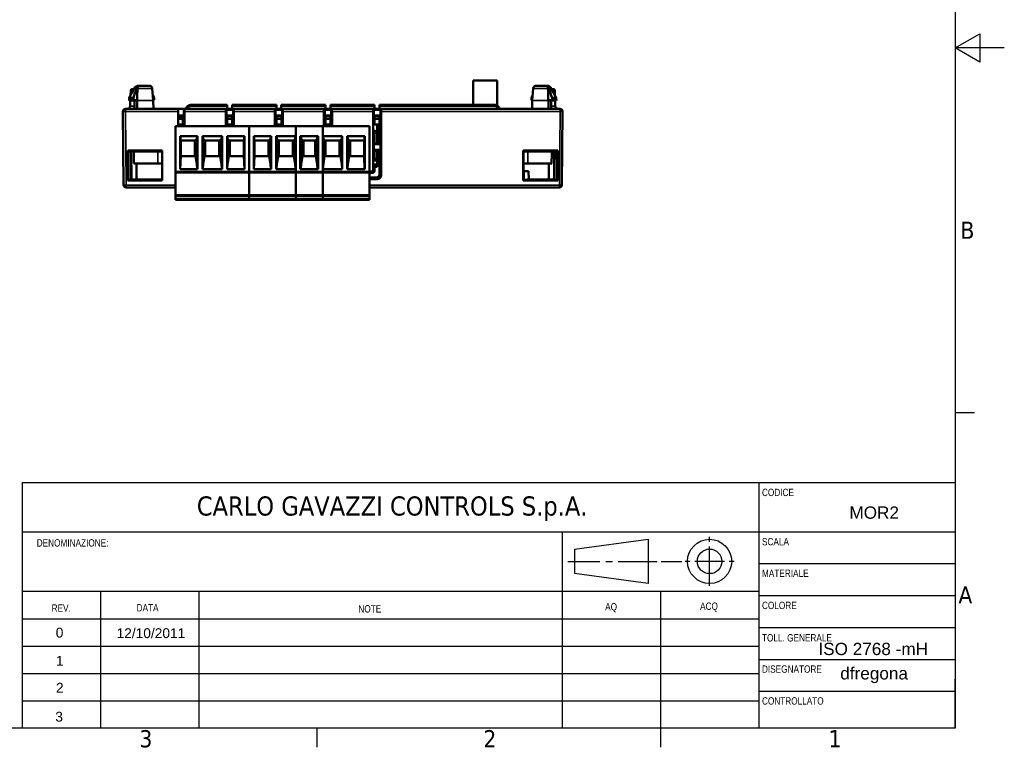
# Model space of a CAD drawing. Header units: millimetres. Extents: x 0 to 420, y 0 to 297.
# Tile 12 of 18: x 220 to 420, y 6 to 154. Entities that reach past the tile are written whole.
import ezdxf
from ezdxf.enums import TextEntityAlignment as Align

# ---------------------------------------------------------------- set-up
doc = ezdxf.new("R2010")
doc.units = ezdxf.units.MM
doc.layers.get('0').update_dxf_attribs({"lineweight": 25})
for name, color, linetype, lineweight in [('Geometria schizzo (ISO)', 7, 'Continuous', 25), ('Simboli(ISO)', 7, 'Continuous', 25), ('Simbolo (ISO)', 7, 'Continuous', 25), ('Titolo (ISO)', 7, 'Continuous', 50), ('Visibile (ISO)', 7, 'Continuous', 50), ('Visibile sottile (ISO)', 7, 'Continuous', 35)]:
    doc.layers.add(name, color=color, linetype=linetype, lineweight=lineweight)
doc.styles.add('Corrente-ISO', font='ARIAL.TTF')
doc.styles.add('DEFAULT-ISO', font='TAHOMA.TTF')
doc.styles.add('MONOTXT', font='monotxt.shx', dxfattribs={"width": 0.8})
doc.styles.add('STANDARD-Arial', font='ARIAL.TTF')
doc.styles.add('Testo nota (ISO)', font='TAHOMA.TTF')
doc.styles.add('Testo nota (ISO)-Arial', font='ARIAL.TTF')

# ---------------------------------------------------------------- blocks, each defined once
blk = doc.blocks.new('Bordi Default Border')
at = {"layer": 'Geometria schizzo (ISO)'}
for p, q in [((410, 74.25), (413.9, 74.25)), ((280, 10), (280, 6.1)), ((350, 10), (350, 6.1))]:
    blk.add_line(p, q, dxfattribs=at)
at = {"layer": 'Geometria schizzo (ISO)', "flags": 128}
for points in [[(10, 10), (10, 287), (410, 287), (410, 10), (10, 10)], [(420, 148.5), (410, 148.5), (415, 151.39), (415, 145.61), (410, 148.5)]]:
    blk.add_lwpolyline(points, dxfattribs=at)
at = {"layer": 'Simbolo (ISO)', "char_height": 3.5, "attachment_point": 7, "style": 'DEFAULT-ISO'}
for s, insert in [('B', (411.08, 109.63)), ('A', (410.66, 35.38)), ('3', (243.91, 6.03)), ('2', (313.94, 6.1)), ('1', (384.21, 6.1))]:
    blk.add_mtext(s, dxfattribs=dict(at, insert=insert))
blk = doc.blocks.new('Cartigli A3CG')
at = {"linetype": 'Continuous'}
for p, q in [((230, 50), (420, 50)), ((380, 50), (380, 0)), ((230, 40), (420, 40)), ((340, 40), (340, 0)), ((380, 33.5), (420, 33.5)), ((230, 27.92), (380, 27.92)), ((246, 27.92), (246, 0)), ((266, 27.92), (266, 0)), ((360, 27.92), (360, 0)), ((380, 27), (420, 27)), ((380, 20.5), (420, 20.5)), ((380, 14), (420, 14)), ((380, 7.5), (420, 7.5))]:
    blk.add_line(p, q, dxfattribs=at)
for p, q in [((230, 50), (230, 0)), ((342.5, 36.46), (357.5, 38.46)), ((357.5, 38.46), (357.5, 29.46)), ((370, 37.96), (370, 38.96)), ((342.5, 36.46), (342.5, 31.46)), ((370, 28.96), (370, 36.96)), ((341.13, 33.96), (347.67, 33.96)), ((348.86, 33.96), (350.24, 33.96)), ((351.36, 33.96), (359.32, 33.96)), ((360.13, 33.96), (364.37, 33.96)), ((366, 33.96), (365, 33.96)), ((373, 33.96), (367, 33.96)), ((375, 33.96), (374, 33.96)), ((357.5, 29.46), (342.5, 31.46)), ((230, 22.27), (379.96, 22.27)), ((230, 16.7), (379.96, 16.7)), ((230, 11.13), (379.96, 11.13)), ((420, 0), (420, 10)), ((230, 5.56), (379.96, 5.56)), ((420, 0), (410, 0))]:
    blk.add_line(p, q)
for radius in [4.5, 2.5]:
    blk.add_circle((370, 33.96), radius)
at = {"layer": 'Simboli(ISO)', "color": 7, "char_height": 1.4986, "attachment_point": 7, "style": 'MONOTXT'}
for s, insert in [('\\fArial|b0|i0;\\H1.4986;CODICE', (380.66, 47.23)), ('\\fArial|b0|i0;\\H1.4986;DENOMINAZIONE:', (232.99, 36.95)), ('\\fArial|b0|i0;\\H1.4986;SCALA', (380.66, 37.2)), ('\\fArial|b0|i0;\\H1.4986;MATERIALE', (380.66, 30.79)), ('\\fArial|b0|i0;\\H1.4986;REV.', (236.02, 23.7)), ('\\fArial|b0|i0;\\H1.4986;DATA', (253.33, 23.76)), ('\\fArial|b0|i0;\\H1.4986;NOTE', (298.48, 23.52)), ('\\fArial|b0|i0;\\H1.4986;AQ', (348.73, 23.56)), ('\\fArial|b0|i0;\\H1.4986;ACQ', (368.06, 23.67)), ('\\fArial|b0|i0;\\H1.4986;COLORE', (380.66, 24.22)), ('\\fArial|b0|i0;\\H1.4986;TOLL. GENERALE', (380.66, 17.63)), ('\\fArial|b0|i0;\\H1.4986;DISEGNATORE', (380.66, 11.26)), ('\\fArial|b0|i0;\\H1.4986;CONTROLLATO', (380.66, 4.77))]:
    blk.add_mtext(s, dxfattribs=dict(at, insert=insert))
at = {"layer": 'Simboli(ISO)', "color": 7, "insert": (237.64, 19.43), "char_height": 2, "width": 14.865, "attachment_point": 5, "style": 'Corrente-ISO'}
blk.add_mtext('\\fArial|b0|i0;\\H2.0000;0', dxfattribs=at)
at = {"layer": 'Simboli(ISO)', "color": 7}
for tag, p, height, style in [('NUMERO_PARTE_001', (398.46, 42.64), 2.5, 'Corrente-ISO'), ('DATA_CREAZIONE_001', (249.25, 18.34), 2, 'Corrente-ISO'), ('Toll_generali_001', (392.15, 14.88), 2.5, 'STANDARD-Arial'), ('AUTORE_001', (396.6, 9.91), 2.5, 'Corrente-ISO')]:
    blk.add_attdef(tag, p, '', height=height, dxfattribs=dict(at, style=style))
for tag, height, style, p in [('SCALA', 2.5, 'STANDARD-Arial', (403.71, 36.81)), ('TITOLO', 3.5, 'Corrente-ISO', (286.31, 34.09)), ('COLORE', 2.5, 'STANDARD-Arial', (403.32, 23.1)), ('COMMENTI', 2, 'Corrente-ISO', (300.95, 19.26))]:
    blk.add_attdef(tag, text='', height=height, dxfattribs=dict(at, style=style)).set_placement(p, align=Align.MIDDLE_CENTER)
at = {"layer": 'Titolo (ISO)', "attachment_point": 5, "style": 'Testo nota (ISO)'}
for s, insert, char_height in [('\\fTahoma|b0|i0;\\H3.9000;CARLO GAVAZZI CONTROLS S.p.A.', (305.36, 44.68), 3.9), ('\\fArial|b0|i0;\\H2.0000;1', (237.68, 13.72), 2), ('\\fArial|b0|i0;\\H2.0000;2', (237.68, 8.22), 2), ('\\fArial|b0|i0;\\H2.0000;3', (237.55, 2.32), 2)]:
    blk.add_mtext(s, dxfattribs=dict(at, insert=insert, char_height=char_height))
at = {"layer": 'Titolo (ISO)', "style": 'Testo nota (ISO)-Arial'}
for tag, p in [('Data_REV1', (256.07, 14)), ('Testo_REV1', (300.92, 13.76)), ('Data_REV2', (255.95, 8.18)), ('Testo_REV2', (300.8, 8.23)), ('Data_REV3', (255.83, 2.61)), ('Testo_REV3', (300.92, 2.61))]:
    blk.add_attdef(tag, text='', height=2, dxfattribs=at).set_placement(p, align=Align.MIDDLE_CENTER)

msp = doc.modelspace()

# ---------------------------------------------------------------- linework, layer by layer
at = {"layer": 'Visibile (ISO)'}
for p, q in [((243.72, 140.79), (245.86, 140.79)), ((246.06, 140.77), (243.8, 140.77)), ((311.82, 141.84), (311.82, 136.89)), ((311.82, 141.84), (316.77, 141.84)), ((316.77, 141.84), (316.77, 136.74)), ((324.53, 140.77), (326.79, 140.77)), ((326.86, 140.79), (324.72, 140.79)), ((241.82, 138.34), (241.8, 137.8)), ((242.84, 140.26), (241.82, 138.34)), ((242.67, 138.34), (241.82, 138.34)), ((242.12, 139.84), (242.08, 138.82)), ((242.75, 140.09), (242.37, 140.09)), ((246.51, 140.24), (246.72, 137.79)), ((324.08, 140.24), (323.87, 137.79)), ((327.75, 140.26), (328.77, 138.34)), ((328.22, 140.09), (327.84, 140.09)), ((327.92, 138.34), (328.77, 138.34)), ((328.47, 139.84), (328.51, 138.82)), ((328.77, 138.34), (328.79, 137.8)), ((241.81, 137.79), (242.87, 137.79)), ((242.04, 137.79), (242, 136.66)), ((242.67, 137.91), (243.43, 137.86)), ((242.87, 137.79), (243.43, 137.79)), ((242.87, 137.79), (242.87, 137.79)), ((242.88, 136.09), (242.87, 137.79)), ((243.43, 136.09), (243.43, 137.79)), ((244.32, 137.79), (244.32, 137.79)), ((246.91, 137.91), (246.71, 137.89)), ((246.72, 137.79), (246.74, 136.09)), ((246.72, 137.79), (246.72, 137.79)), ((253.29, 136.09), (253.47, 136.39)), ((254.33, 136.89), (261.79, 136.89)), ((261.79, 136.89), (261.79, 136.61)), ((261.79, 136.61), (261.79, 136.09)), ((262.79, 136.89), (271.79, 136.89)), ((262.79, 136.89), (262.79, 136.61)), ((262.79, 136.61), (262.79, 136.09)), ((271.79, 136.89), (271.79, 136.61)), ((271.79, 136.61), (271.79, 136.09)), ((272.79, 136.89), (281.79, 136.89)), ((272.79, 136.89), (272.79, 136.61)), ((272.79, 136.61), (272.79, 136.09)), ((281.79, 136.89), (281.79, 136.61)), ((281.79, 136.61), (281.79, 136.09)), ((282.79, 136.89), (291.79, 136.89)), ((282.79, 136.89), (282.79, 136.61)), ((282.79, 136.61), (282.79, 136.09)), ((291.79, 136.89), (291.79, 136.61)), ((291.79, 136.61), (291.79, 136.09)), ((292.79, 136.89), (316.26, 136.89)), ((292.79, 136.89), (292.79, 136.61)), ((292.79, 136.61), (292.79, 136.09)), ((317.12, 136.39), (317.29, 136.09)), ((323.68, 137.91), (323.88, 137.89)), ((323.87, 137.79), (323.85, 136.09)), ((323.87, 137.79), (323.87, 137.79)), ((326.26, 137.79), (326.26, 137.79)), ((327.92, 137.91), (327.15, 137.86)), ((327.16, 136.09), (327.16, 137.79)), ((327.72, 137.79), (327.16, 137.79)), ((327.71, 136.09), (327.72, 137.79)), ((328.78, 137.79), (327.72, 137.79)), ((327.72, 137.79), (327.72, 137.79)), ((328.55, 137.79), (328.58, 136.66)), ((240.55, 135.58), (240.68, 120.58)), ((241.05, 136.09), (251.79, 136.09)), ((251.79, 136.09), (252.94, 136.09)), ((251.79, 135.58), (251.79, 136.09)), ((251.79, 132.55), (251.79, 135.58)), ((252.94, 134.73), (251.79, 134.73)), ((252.76, 134.55), (251.79, 134.55)), ((251.83, 134.09), (251.83, 134.55)), ((252.94, 134.73), (252.76, 134.55)), ((252.76, 132.89), (252.76, 134.55)), ((252.99, 136.09), (252.94, 136.09)), ((252.94, 134.73), (252.94, 136.09)), ((252.99, 136.09), (261.56, 136.09)), ((253.08, 132.55), (253.08, 135.58)), ((261.48, 132.55), (261.48, 135.58)), ((261.56, 136.09), (261.62, 136.09)), ((261.62, 136.09), (261.79, 136.09)), ((261.62, 134.76), (261.62, 136.09)), ((261.62, 134.76), (261.79, 134.59)), ((262.97, 134.76), (261.62, 134.76)), ((261.79, 135.91), (261.79, 136.09)), ((261.79, 136.08), (262.79, 136.08)), ((262.79, 135.91), (261.79, 135.91)), ((262.8, 134.59), (261.79, 134.59)), ((261.79, 134.59), (261.79, 132.89)), ((262.97, 136.09), (262.79, 136.09)), ((262.79, 135.91), (262.79, 136.09)), ((262.97, 134.76), (262.8, 134.59)), ((262.8, 132.89), (262.8, 134.59)), ((263.02, 136.09), (262.97, 136.09)), ((262.97, 134.76), (262.97, 136.09)), ((263.02, 136.09), (271.56, 136.09)), ((263.11, 132.55), (263.11, 135.58)), ((271.48, 132.55), (271.48, 135.58)), ((271.56, 136.09), (271.62, 136.09)), ((271.62, 136.09), (271.79, 136.09)), ((271.62, 134.76), (271.62, 136.09)), ((271.62, 134.76), (272.97, 134.76)), ((271.62, 134.76), (271.79, 134.59)), ((271.79, 135.91), (271.79, 136.09)), ((271.79, 136.08), (272.79, 136.08)), ((272.79, 135.91), (271.79, 135.91)), ((272.8, 134.59), (271.79, 134.59)), ((271.79, 134.59), (271.79, 132.89)), ((272.97, 136.09), (272.79, 136.09)), ((272.79, 135.91), (272.79, 136.09)), ((272.97, 134.76), (272.8, 134.59)), ((272.8, 132.89), (272.8, 134.59)), ((273.02, 136.09), (272.97, 136.09)), ((272.97, 134.76), (272.97, 136.09)), ((273.02, 136.09), (281.56, 136.09)), ((273.11, 132.55), (273.11, 135.58)), ((281.48, 132.55), (281.48, 135.58)), ((281.56, 136.09), (281.62, 136.09)), ((281.62, 136.09), (281.79, 136.09)), ((281.62, 134.76), (281.62, 136.09)), ((281.62, 134.76), (282.97, 134.76)), ((281.62, 134.76), (281.79, 134.59)), ((281.79, 135.91), (281.79, 136.09)), ((281.79, 136.08), (282.79, 136.08)), ((282.79, 135.91), (281.79, 135.91)), ((282.8, 134.59), (281.79, 134.59)), ((281.79, 134.59), (281.79, 132.89)), ((282.97, 136.09), (282.79, 136.09)), ((282.79, 135.91), (282.79, 136.09)), ((282.97, 134.76), (282.8, 134.59)), ((282.8, 132.89), (282.8, 134.59)), ((283.02, 136.09), (282.97, 136.09)), ((282.97, 134.76), (282.97, 136.09)), ((283.02, 136.09), (291.56, 136.09)), ((283.11, 132.55), (283.11, 135.58)), ((291.48, 123.55), (291.48, 135.58)), ((291.56, 136.09), (291.62, 136.09)), ((291.62, 136.09), (291.79, 136.09)), ((291.62, 134.76), (291.62, 136.09)), ((291.62, 134.76), (291.79, 134.59)), ((292.97, 134.76), (291.62, 134.76)), ((291.79, 135.91), (291.79, 136.09)), ((291.79, 136.08), (292.79, 136.08)), ((292.79, 135.91), (291.79, 135.91)), ((292.8, 134.59), (291.79, 134.59)), ((291.79, 134.59), (291.79, 132.89)), ((292.97, 136.09), (292.79, 136.09)), ((292.79, 135.91), (292.79, 136.09)), ((292.97, 134.76), (292.8, 134.59)), ((292.8, 129.04), (292.8, 134.59)), ((293.02, 136.09), (292.97, 136.09)), ((292.97, 134.76), (292.97, 136.09)), ((293.02, 136.09), (329.54, 136.09)), ((293.11, 122.55), (293.11, 135.58)), ((330.04, 135.58), (329.91, 120.58)), ((266.23, 132.55), (251.23, 132.55)), ((251.23, 123.35), (251.23, 132.55)), ((252.76, 134.09), (251.79, 134.09)), ((252.29, 132.89), (251.79, 132.89)), ((251.83, 132.55), (251.83, 132.89)), ((252.98, 132.89), (252.29, 132.89)), ((252.29, 132.55), (252.29, 132.89)), ((263.02, 132.89), (261.57, 132.89)), ((262.8, 134.09), (261.79, 134.09)), ((266.23, 123.35), (266.23, 132.55)), ((281.23, 132.55), (266.23, 132.55)), ((266.23, 123.35), (266.23, 132.55)), ((273.02, 132.89), (271.57, 132.89)), ((272.8, 134.09), (271.79, 134.09)), ((290.72, 132.55), (275.72, 132.55)), ((275.72, 123.35), (275.72, 132.55)), ((281.23, 123.35), (281.23, 132.55)), ((283.02, 132.89), (281.57, 132.89)), ((282.8, 134.09), (281.79, 134.09)), ((290.72, 123.35), (290.72, 132.55)), ((292.29, 132.89), (291.57, 132.89)), ((292.8, 134.09), (291.79, 134.09)), ((292.8, 132.89), (292.29, 132.89)), ((292.29, 131.52), (292.29, 132.89)), ((255.72, 130.54), (252.17, 130.54)), ((252.17, 130.54), (252.31, 129.65)), ((252.17, 130.54), (252.17, 123.8)), ((255.72, 130.54), (255.61, 130.08)), ((255.72, 130.54), (255.72, 123.8)), ((260.72, 130.54), (256.75, 130.54)), ((256.75, 130.54), (256.86, 130.08)), ((256.75, 130.54), (256.75, 123.8)), ((260.72, 130.54), (260.61, 130.08)), ((260.72, 130.54), (260.72, 123.8)), ((265.29, 130.54), (261.75, 130.54)), ((261.75, 130.54), (261.86, 130.08)), ((261.75, 130.54), (261.75, 123.8)), ((265.16, 129.65), (265.29, 130.54)), ((265.29, 130.54), (265.29, 123.8)), ((270.72, 130.54), (267.17, 130.54)), ((267.17, 130.54), (267.31, 129.65)), ((267.17, 130.54), (267.17, 123.8)), ((270.72, 130.54), (270.61, 130.08)), ((270.72, 130.54), (270.72, 123.8)), ((275.72, 130.54), (271.75, 130.54)), ((271.75, 130.54), (271.86, 130.08)), ((271.75, 130.54), (271.75, 123.8)), ((275.72, 130.54), (275.61, 130.08)), ((275.72, 130.54), (275.72, 123.8)), ((280.21, 130.54), (276.66, 130.54)), ((276.66, 130.54), (276.66, 123.8)), ((280.29, 130.54), (276.75, 130.54)), ((276.75, 130.54), (276.86, 130.08)), ((276.75, 130.54), (276.75, 123.8)), ((280.21, 130.54), (280.1, 130.08)), ((280.21, 130.54), (280.21, 123.8)), ((280.29, 130.54), (280.29, 123.8)), ((285.21, 130.54), (281.23, 130.54)), ((281.23, 130.54), (281.35, 130.08)), ((281.23, 130.54), (281.23, 123.8)), ((285.21, 130.54), (285.1, 130.08)), ((285.21, 130.54), (285.21, 123.8)), ((289.78, 130.54), (286.23, 130.54)), ((286.23, 130.54), (286.35, 130.08)), ((286.23, 130.54), (286.23, 123.8)), ((289.65, 129.65), (289.78, 130.54)), ((289.78, 130.54), (289.78, 123.8)), ((291.79, 131.25), (291.79, 129.04)), ((292.29, 131.22), (291.83, 131.22)), ((292.29, 131.52), (291.95, 131.52)), ((292.29, 131.52), (292.29, 131.22)), ((292.29, 131.22), (292.29, 129.04)), ((252.31, 129.65), (255.34, 129.65)), ((252.31, 126.45), (252.31, 129.65)), ((255.16, 126.45), (255.16, 129.65)), ((255.61, 130.08), (255.34, 129.65)), ((255.61, 124.89), (255.61, 130.08)), ((256.86, 130.08), (257.12, 129.65)), ((256.86, 124.89), (256.86, 130.08)), ((257.12, 129.65), (260.34, 129.65)), ((257.31, 129.65), (257.31, 126.45)), ((260.16, 126.45), (260.16, 129.65)), ((260.61, 130.08), (260.34, 129.65)), ((260.61, 124.89), (260.61, 130.08)), ((261.86, 130.08), (262.12, 129.65)), ((261.86, 124.89), (261.86, 130.08)), ((262.12, 129.65), (265.16, 129.65)), ((262.31, 129.65), (262.31, 126.45)), ((265.16, 129.65), (265.16, 126.45)), ((267.31, 129.65), (270.34, 129.65)), ((267.31, 126.45), (267.31, 129.65)), ((270.16, 126.45), (270.16, 129.65)), ((270.61, 130.08), (270.34, 129.65)), ((270.61, 124.89), (270.61, 130.08)), ((271.86, 130.08), (272.12, 129.65)), ((271.86, 124.89), (271.86, 130.08)), ((272.12, 129.65), (275.34, 129.65)), ((272.31, 129.65), (272.31, 126.45)), ((275.16, 126.45), (275.16, 129.65)), ((275.61, 130.08), (275.34, 129.65)), ((275.61, 124.89), (275.61, 130.08)), ((276.86, 130.08), (277.12, 129.65)), ((276.86, 124.89), (276.86, 130.08)), ((277.12, 129.65), (279.83, 129.65)), ((277.12, 129.65), (279.83, 129.65)), ((277.31, 129.65), (277.31, 126.45)), ((279.65, 126.45), (279.65, 129.65)), ((280.1, 130.08), (279.83, 129.65)), ((280.1, 124.89), (280.1, 130.08)), ((281.35, 130.08), (281.61, 129.65)), ((281.35, 124.89), (281.35, 130.08)), ((281.61, 129.65), (284.83, 129.65)), ((281.8, 129.65), (281.8, 126.45)), ((284.65, 126.45), (284.65, 129.65)), ((285.1, 130.08), (284.83, 129.65)), ((285.1, 124.89), (285.1, 130.08)), ((286.35, 130.08), (286.61, 129.65)), ((286.35, 124.89), (286.35, 130.08)), ((286.61, 129.65), (289.65, 129.65)), ((286.8, 129.65), (286.8, 126.45)), ((289.65, 129.65), (289.65, 126.45)), ((291.62, 128.87), (291.79, 129.04)), ((291.62, 127.72), (291.62, 128.87)), ((291.62, 128.87), (292.97, 128.87)), ((291.79, 129.04), (292.8, 129.04)), ((292.97, 128.87), (292.8, 129.04)), ((292.97, 127.72), (292.97, 128.87)), ((241.52, 121.48), (241.52, 127.6)), ((241.52, 127.6), (248.53, 127.6)), ((241.64, 127.49), (241.52, 127.6)), ((241.64, 127.49), (242.96, 127.49)), ((241.69, 127.49), (241.69, 121.65)), ((242.27, 121.69), (242.22, 127.49)), ((247.62, 127.39), (242.74, 127.39)), ((242.96, 127.39), (242.96, 127.54)), ((243.43, 127.39), (243.43, 127.55)), ((243.46, 127.55), (243.46, 127.55)), ((243.54, 127.39), (243.54, 127.55)), ((244.01, 127.39), (244.01, 127.55)), ((246.76, 127.54), (246.76, 127.53)), ((246.81, 127.53), (246.81, 127.53)), ((246.81, 127.53), (246.81, 127.39)), ((247.25, 127.57), (248.5, 127.57)), ((248.5, 127.39), (247.62, 127.39)), ((247.92, 127.52), (247.71, 127.52)), ((248.22, 127.57), (248.22, 127.53)), ((248.5, 127.57), (248.53, 127.6)), ((248.5, 127.57), (248.5, 121.69)), ((248.53, 127.6), (248.53, 121.48)), ((252.31, 126.45), (252.2, 123.8)), ((252.31, 126.45), (255.34, 126.45)), ((255.34, 126.45), (255.61, 124.89)), ((257.12, 126.45), (256.86, 124.89)), ((257.12, 126.45), (260.34, 126.45)), ((260.34, 126.45), (260.61, 124.89)), ((262.12, 126.45), (261.86, 124.89)), ((262.12, 126.45), (265.16, 126.45)), ((265.27, 123.8), (265.16, 126.45)), ((267.31, 126.45), (267.2, 123.8)), ((267.31, 126.45), (270.34, 126.45)), ((270.34, 126.45), (270.61, 124.89)), ((272.12, 126.45), (271.86, 124.89)), ((272.12, 126.45), (275.34, 126.45)), ((275.34, 126.45), (275.61, 124.89)), ((277.12, 126.45), (276.86, 124.89)), ((277.12, 126.45), (279.83, 126.45)), ((277.12, 126.45), (279.83, 126.45)), ((279.83, 126.45), (280.1, 124.89)), ((281.61, 126.45), (281.35, 124.89)), ((281.61, 126.45), (284.83, 126.45)), ((284.83, 126.45), (285.1, 124.89)), ((286.61, 126.45), (286.35, 124.89)), ((286.61, 126.45), (289.65, 126.45)), ((289.75, 123.8), (289.65, 126.45)), ((292.97, 127.72), (291.62, 127.72)), ((291.62, 127.72), (291.79, 127.55)), ((292.8, 127.55), (291.79, 127.55)), ((291.79, 127.55), (291.79, 125.92)), ((292.29, 127.55), (292.29, 125.92)), ((292.97, 127.72), (292.8, 127.55)), ((292.8, 122.87), (292.8, 127.55)), ((322.06, 127.6), (322.06, 121.48)), ((329.07, 127.6), (322.06, 127.6)), ((322.09, 127.57), (322.06, 127.6)), ((323.33, 127.57), (322.09, 127.57)), ((322.09, 127.57), (322.09, 121.69)), ((322.09, 127.39), (322.97, 127.39)), ((322.37, 127.53), (322.37, 127.57)), ((322.67, 127.52), (322.88, 127.52)), ((322.97, 127.39), (327.85, 127.39)), ((323.78, 127.53), (323.78, 127.53)), ((323.78, 127.53), (323.78, 127.39)), ((323.83, 127.54), (323.83, 127.53)), ((326.58, 127.39), (326.58, 127.55)), ((327.05, 127.39), (327.05, 127.55)), ((327.13, 127.55), (327.13, 127.55)), ((327.15, 127.39), (327.15, 127.55)), ((327.63, 127.39), (327.63, 127.54)), ((328.95, 127.49), (327.63, 127.49)), ((328.32, 121.69), (328.37, 127.49)), ((328.89, 127.49), (328.89, 121.65)), ((328.95, 127.49), (329.07, 127.6)), ((329.07, 121.48), (329.07, 127.6)), ((247.62, 124.99), (242.75, 124.99)), ((243.32, 124.99), (243.29, 121.69)), ((247.62, 124.99), (248.5, 124.99)), ((255.61, 124.89), (255.68, 123.8)), ((256.86, 124.89), (256.79, 123.8)), ((260.61, 124.89), (260.68, 123.8)), ((261.86, 124.89), (261.79, 123.8)), ((270.61, 124.89), (270.68, 123.8)), ((271.86, 124.89), (271.79, 123.8)), ((275.61, 124.89), (275.68, 123.8)), ((276.86, 124.89), (276.79, 123.8)), ((280.1, 124.89), (280.17, 123.8)), ((281.35, 124.89), (281.27, 123.8)), ((285.1, 124.89), (285.17, 123.8)), ((286.35, 124.89), (286.27, 123.8)), ((292.29, 125.61), (291.56, 125.61)), ((292.29, 124.79), (291.56, 124.79)), ((292.29, 125.92), (291.76, 125.92)), ((292.29, 125.61), (292.29, 125.92)), ((292.29, 124.79), (292.29, 125.61)), ((292.8, 124.99), (292.29, 124.99)), ((292.29, 124.29), (292.29, 124.79)), ((322.97, 124.99), (322.09, 124.99)), ((322.97, 124.99), (327.84, 124.99)), ((327.27, 124.99), (327.29, 121.69)), ((251.23, 123.15), (251.23, 123.35)), ((251.23, 118.5), (251.23, 123.15)), ((251.23, 123.15), (266.23, 123.15)), ((252.17, 123.8), (255.72, 123.8)), ((256.75, 123.8), (260.72, 123.8)), ((265.29, 123.8), (261.75, 123.8)), ((266.23, 123.15), (266.23, 123.35)), ((266.23, 123.15), (266.23, 123.35)), ((266.23, 118.5), (266.23, 123.15)), ((266.23, 118.5), (266.23, 123.15)), ((266.23, 123.15), (281.23, 123.15)), ((267.17, 123.8), (270.72, 123.8)), ((271.75, 123.8), (275.72, 123.8)), ((275.72, 123.15), (275.72, 123.35)), ((275.72, 118.5), (275.72, 123.15)), ((275.72, 123.15), (290.72, 123.15)), ((276.66, 123.8), (280.21, 123.8)), ((280.29, 123.8), (276.75, 123.8)), ((281.23, 123.8), (285.21, 123.8)), ((281.23, 123.15), (281.23, 123.35)), ((281.23, 118.5), (281.23, 123.15)), ((289.78, 123.8), (286.23, 123.8)), ((290.72, 123.36), (291.29, 123.36)), ((290.72, 123.15), (290.72, 123.35)), ((290.72, 118.5), (290.72, 123.15)), ((291.29, 123.05), (290.72, 123.05)), ((291.79, 124.29), (291.79, 123.55)), ((291.79, 124.29), (292.29, 124.29)), ((322.09, 123.39), (322.13, 123.39)), ((322.23, 123.39), (322.13, 123.39)), ((322.13, 123.39), (322.13, 121.69)), ((323.13, 123.39), (322.23, 123.39)), ((323.19, 121.69), (323.13, 123.39)), ((241.69, 121.65), (241.52, 121.48)), ((241.52, 121.48), (248.53, 121.48)), ((247.73, 121.69), (242.24, 121.69)), ((242.24, 121.68), (242.24, 121.69)), ((242.67, 121.52), (242.67, 121.6)), ((242.67, 121.6), (243.45, 121.59)), ((243.45, 121.54), (242.67, 121.52)), ((243.45, 121.54), (243.45, 121.59)), ((247.73, 121.69), (248.35, 121.69)), ((248.35, 121.69), (248.5, 121.69)), ((248.35, 121.65), (248.53, 121.48)), ((291.99, 122.1), (290.72, 122.1)), ((290.72, 121.76), (292.32, 121.76)), ((322.23, 121.65), (322.06, 121.48)), ((329.07, 121.48), (322.06, 121.48)), ((322.13, 121.69), (322.09, 121.69)), ((322.86, 121.69), (328.34, 121.69)), ((327.91, 121.6), (327.14, 121.59)), ((327.14, 121.54), (327.14, 121.59)), ((327.14, 121.54), (327.91, 121.52)), ((327.91, 121.52), (327.91, 121.6)), ((328.35, 121.68), (328.34, 121.69)), ((328.89, 121.65), (329.07, 121.48)), ((251.23, 120.09), (241.18, 120.09)), ((251.23, 118.5), (266.23, 118.5)), ((251.23, 118.3), (251.23, 118.5)), ((266.23, 118.3), (251.23, 118.3)), ((251.23, 118.3), (251.23, 117.75)), ((266.23, 118.3), (266.23, 118.5)), ((266.23, 118.5), (281.23, 118.5)), ((266.23, 118.3), (266.23, 118.5)), ((266.23, 118.3), (266.23, 117.75)), ((281.23, 118.3), (266.23, 118.3)), ((266.23, 118.3), (266.23, 117.75)), ((275.72, 118.5), (290.72, 118.5)), ((275.72, 118.3), (275.72, 118.5)), ((290.72, 118.3), (275.72, 118.3)), ((275.72, 118.3), (275.72, 117.75)), ((281.23, 118.3), (281.23, 118.5)), ((281.23, 118.3), (281.23, 117.75)), ((329.41, 120.09), (290.72, 120.09)), ((290.72, 118.3), (290.72, 118.5)), ((290.72, 118.3), (290.72, 117.75)), ((251.23, 117.55), (251.23, 117.75)), ((266.23, 117.55), (251.23, 117.55)), ((266.23, 117.55), (266.23, 117.75)), ((266.23, 117.55), (266.23, 117.75)), ((281.23, 117.55), (266.23, 117.55)), ((275.72, 117.55), (275.72, 117.75)), ((290.72, 117.55), (275.72, 117.55)), ((281.23, 117.55), (281.23, 117.75)), ((290.72, 117.55), (290.72, 117.75))]:
    msp.add_line(p, q, dxfattribs=at)
at = {"layer": 'Visibile (ISO)', "flags": 128}
for points in [[(243.33, 140.26), (243.34, 140.29), (243.35, 140.32), (243.36, 140.35), (243.38, 140.38), (243.39, 140.41), (243.41, 140.44), (243.42, 140.47), (243.44, 140.49), (243.46, 140.52), (243.48, 140.54), (243.5, 140.57), (243.52, 140.59), (243.54, 140.61), (243.56, 140.63), (243.58, 140.65), (243.6, 140.67), (243.63, 140.68), (243.65, 140.7), (243.67, 140.71), (243.7, 140.73), (243.72, 140.74), (243.75, 140.75), (243.77, 140.76), (243.8, 140.77)], [(243.8, 140.77), (243.78, 140.76), (243.76, 140.75), (243.74, 140.74), (243.72, 140.72), (243.7, 140.71), (243.68, 140.69), (243.66, 140.68), (243.65, 140.66), (243.63, 140.64), (243.61, 140.62), (243.6, 140.6), (243.59, 140.57), (243.57, 140.55), (243.56, 140.53), (243.55, 140.5), (243.54, 140.47), (243.53, 140.45), (243.52, 140.42), (243.51, 140.39), (243.51, 140.36), (243.5, 140.33), (243.5, 140.3), (243.5, 140.27), (243.5, 140.24)], [(327.26, 140.26), (327.25, 140.29), (327.24, 140.32), (327.23, 140.35), (327.21, 140.38), (327.2, 140.41), (327.18, 140.44), (327.16, 140.47), (327.15, 140.49), (327.13, 140.52), (327.11, 140.54), (327.09, 140.57), (327.07, 140.59), (327.05, 140.61), (327.03, 140.63), (327.01, 140.65), (326.99, 140.67), (326.96, 140.68), (326.94, 140.7), (326.92, 140.71), (326.89, 140.73), (326.87, 140.74), (326.84, 140.75), (326.82, 140.76), (326.79, 140.77)], [(326.79, 140.77), (326.81, 140.76), (326.83, 140.75), (326.85, 140.74), (326.87, 140.72), (326.89, 140.71), (326.91, 140.69), (326.93, 140.68), (326.94, 140.66), (326.96, 140.64), (326.98, 140.62), (326.99, 140.6), (327, 140.57), (327.02, 140.55), (327.03, 140.53), (327.04, 140.5), (327.05, 140.47), (327.06, 140.45), (327.07, 140.42), (327.07, 140.39), (327.08, 140.36), (327.08, 140.33), (327.09, 140.3), (327.09, 140.27), (327.09, 140.24)], [(253.47, 136.39), (253.49, 136.43), (253.52, 136.47), (253.55, 136.5), (253.58, 136.54), (253.61, 136.57), (253.64, 136.6), (253.67, 136.63), (253.71, 136.66), (253.74, 136.69), (253.78, 136.72), (253.82, 136.74), (253.86, 136.76), (253.89, 136.78), (253.93, 136.8), (253.97, 136.82), (254.01, 136.83), (254.05, 136.84), (254.09, 136.85), (254.13, 136.86), (254.17, 136.87), (254.21, 136.88), (254.25, 136.88), (254.29, 136.88), (254.33, 136.89)], [(316.26, 136.89), (316.29, 136.88), (316.33, 136.88), (316.37, 136.88), (316.41, 136.87), (316.46, 136.86), (316.5, 136.85), (316.54, 136.84), (316.58, 136.83), (316.62, 136.82), (316.66, 136.8), (316.69, 136.78), (316.73, 136.76), (316.77, 136.74), (316.81, 136.72), (316.85, 136.69), (316.88, 136.66), (316.92, 136.63), (316.95, 136.6), (316.98, 136.57), (317.01, 136.54), (317.04, 136.5), (317.07, 136.47), (317.1, 136.43), (317.12, 136.39)], [(244.06, 127.55), (244.03, 127.55), (244, 127.55), (243.97, 127.55), (243.93, 127.55), (243.89, 127.56), (243.85, 127.56), (243.81, 127.56), (243.77, 127.56), (243.73, 127.56), (243.69, 127.56), (243.65, 127.55), (243.61, 127.55), (243.58, 127.55), (243.55, 127.55), (243.52, 127.55), (243.49, 127.55), (243.47, 127.55), (243.46, 127.55), (243.44, 127.55), (243.44, 127.55), (243.44, 127.55), (243.44, 127.55), (243.45, 127.55), (243.46, 127.55)], [(246.76, 127.53), (246.79, 127.53), (246.82, 127.53), (246.84, 127.53), (246.86, 127.53), (246.88, 127.53), (246.89, 127.54), (246.89, 127.54), (246.89, 127.54), (246.89, 127.54), (246.88, 127.54), (246.86, 127.54), (246.84, 127.54), (246.82, 127.54), (246.79, 127.54), (246.76, 127.54), (246.73, 127.54), (246.69, 127.54), (246.66, 127.54), (246.62, 127.54), (246.58, 127.54), (246.54, 127.54), (246.5, 127.54), (246.46, 127.54), (246.42, 127.54)], [(247.71, 127.52), (247.66, 127.52), (247.61, 127.52), (247.56, 127.52), (247.51, 127.52), (247.46, 127.52), (247.41, 127.52), (247.36, 127.52), (247.31, 127.52), (247.27, 127.52), (247.22, 127.52), (247.18, 127.52), (247.14, 127.52), (247.09, 127.52), (247.06, 127.52), (247.02, 127.52), (246.98, 127.53), (246.95, 127.53), (246.92, 127.53), (246.89, 127.53), (246.86, 127.53), (246.83, 127.53), (246.81, 127.53), (246.79, 127.53), (246.77, 127.53)], [(247.06, 127.56), (247.04, 127.56), (247.02, 127.56), (247, 127.57), (246.98, 127.57), (246.97, 127.57), (246.96, 127.57), (246.96, 127.57), (246.95, 127.57), (246.95, 127.57), (246.96, 127.57), (246.96, 127.57), (246.97, 127.57), (246.99, 127.57), (247, 127.57), (247.02, 127.57), (247.04, 127.57), (247.06, 127.57), (247.08, 127.57), (247.11, 127.57), (247.14, 127.57), (247.16, 127.57), (247.19, 127.57), (247.22, 127.57), (247.25, 127.57)], [(248.22, 127.53), (248.22, 127.53), (248.22, 127.52), (248.22, 127.52), (248.22, 127.52), (248.21, 127.52), (248.21, 127.52), (248.2, 127.52), (248.19, 127.52), (248.18, 127.52), (248.17, 127.52), (248.16, 127.52), (248.15, 127.52), (248.13, 127.52), (248.11, 127.52), (248.1, 127.52), (248.08, 127.52), (248.06, 127.52), (248.04, 127.52), (248.02, 127.52), (248, 127.52), (247.98, 127.52), (247.96, 127.52), (247.94, 127.52), (247.92, 127.52)], [(322.37, 127.53), (322.37, 127.53), (322.37, 127.52), (322.37, 127.52), (322.37, 127.52), (322.38, 127.52), (322.38, 127.52), (322.39, 127.52), (322.4, 127.52), (322.41, 127.52), (322.42, 127.52), (322.43, 127.52), (322.44, 127.52), (322.46, 127.52), (322.47, 127.52), (322.49, 127.52), (322.51, 127.52), (322.53, 127.52), (322.54, 127.52), (322.56, 127.52), (322.58, 127.52), (322.6, 127.52), (322.63, 127.52), (322.65, 127.52), (322.67, 127.52)], [(322.88, 127.52), (322.93, 127.52), (322.98, 127.52), (323.03, 127.52), (323.08, 127.52), (323.13, 127.52), (323.18, 127.52), (323.23, 127.52), (323.28, 127.52), (323.32, 127.52), (323.37, 127.52), (323.41, 127.52), (323.45, 127.52), (323.49, 127.52), (323.53, 127.52), (323.57, 127.52), (323.61, 127.53), (323.64, 127.53), (323.67, 127.53), (323.7, 127.53), (323.73, 127.53), (323.76, 127.53), (323.78, 127.53), (323.8, 127.53), (323.82, 127.53)], [(323.53, 127.56), (323.55, 127.56), (323.57, 127.56), (323.59, 127.57), (323.6, 127.57), (323.62, 127.57), (323.63, 127.57), (323.63, 127.57), (323.63, 127.57), (323.63, 127.57), (323.63, 127.57), (323.62, 127.57), (323.62, 127.57), (323.6, 127.57), (323.59, 127.57), (323.57, 127.57), (323.55, 127.57), (323.53, 127.57), (323.51, 127.57), (323.48, 127.57), (323.45, 127.57), (323.42, 127.57), (323.39, 127.57), (323.36, 127.57), (323.33, 127.57)], [(323.83, 127.53), (323.8, 127.53), (323.77, 127.53), (323.75, 127.53), (323.73, 127.53), (323.71, 127.53), (323.7, 127.54), (323.7, 127.54), (323.7, 127.54), (323.7, 127.54), (323.71, 127.54), (323.73, 127.54), (323.75, 127.54), (323.77, 127.54), (323.8, 127.54), (323.83, 127.54), (323.86, 127.54), (323.89, 127.54), (323.93, 127.54), (323.97, 127.54), (324.01, 127.54), (324.05, 127.54), (324.09, 127.54), (324.13, 127.54), (324.17, 127.54)], [(326.53, 127.55), (326.56, 127.55), (326.59, 127.55), (326.62, 127.55), (326.66, 127.55), (326.7, 127.56), (326.74, 127.56), (326.78, 127.56), (326.82, 127.56), (326.86, 127.56), (326.9, 127.56), (326.94, 127.55), (326.98, 127.55), (327.01, 127.55), (327.04, 127.55), (327.07, 127.55), (327.1, 127.55), (327.12, 127.55), (327.13, 127.55), (327.14, 127.55), (327.15, 127.55), (327.15, 127.55), (327.15, 127.55), (327.14, 127.55), (327.13, 127.55)], [(291.79, 123.55), (291.79, 123.51), (291.79, 123.48), (291.78, 123.45), (291.78, 123.42), (291.77, 123.39), (291.75, 123.36), (291.74, 123.33), (291.72, 123.3), (291.71, 123.27), (291.69, 123.24), (291.67, 123.22), (291.65, 123.19), (291.62, 123.17), (291.6, 123.15), (291.57, 123.13), (291.54, 123.11), (291.51, 123.1), (291.48, 123.09), (291.45, 123.07), (291.42, 123.06), (291.39, 123.06), (291.36, 123.05), (291.33, 123.05), (291.29, 123.05)], [(291.29, 123.36), (291.31, 123.37), (291.32, 123.37), (291.33, 123.37), (291.34, 123.37), (291.35, 123.37), (291.36, 123.38), (291.37, 123.38), (291.38, 123.39), (291.39, 123.4), (291.4, 123.4), (291.41, 123.41), (291.42, 123.42), (291.43, 123.43), (291.44, 123.44), (291.44, 123.45), (291.45, 123.46), (291.46, 123.47), (291.46, 123.48), (291.47, 123.49), (291.47, 123.5), (291.47, 123.51), (291.47, 123.52), (291.48, 123.53), (291.48, 123.55)]]:
    msp.add_lwpolyline(points, dxfattribs=at)
at = {"layer": 'Visibile (ISO)'}
for centre, radius, start, end in [((243.72, 139.79), 1, 90, 152), ((245.86, 139.79), 1, 78.8536, 90), ((245.91, 140.19), 0.6, 5, 75.5949), ((324.68, 140.19), 0.6, 104.4051, 175), ((324.72, 139.79), 1, 90, 101.1464), ((326.86, 139.79), 1, 28, 90), ((242.37, 139.84), 0.25, 90, 178), ((328.22, 139.84), 0.25, 2, 90), ((241.4, 136.69), 0.6, 270, 358), ((329.18, 136.69), 0.6, 182, 270), ((241.05, 135.59), 0.5, 90, 180.5), ((329.54, 135.59), 0.5, 359.5, 90), ((289.79, 129.02), 3.3, 49.2509, 57.5273), ((289.79, 129.02), 3, 47.1666, 48.9948), ((241.18, 120.59), 0.5, 180.5, 270), ((329.41, 120.59), 0.5, 270, 359.5)]:
    msp.add_arc(centre, radius, start, end, dxfattribs=at)
for centre, major_axis, ratio, start_param, end_param in [((687.39, -186.22), (-51.21, 690.98), 0.706138, 1.027129, 1.030265), ((1008, 81.37), (79.89, -1077.9), 0.706138, 4.6073, 4.607703), ((663.89, 86.22), (43.92, -592.53), 0.706138, 4.56893, 4.572949), ((-173.79, -186.22), (-51.21, 690.98), 0.706138, 5.148344, 5.14936), ((-514.23, 81.37), (79.89, -1077.9), 0.706138, 1.570905, 1.571309), ((1084.82, 81.37), (-79.89, -1077.9), 0.706138, 4.711877, 4.71228), ((744.38, -186.22), (51.21, 690.98), 0.706138, 1.133825, 1.134841), ((-93.3, 86.22), (-43.92, -592.53), 0.706138, 1.710236, 1.714256), ((-116.8, -186.22), (51.21, 690.98), 0.706138, 5.25292, 5.256056), ((-437.41, 81.37), (-79.89, -1077.9), 0.706138, 1.675482, 1.675885), ((244.8, 137.79), (-3, 0.01), 0.052207, 5.498359, 6.367945), ((244.8, 137.79), (1.93, -0.01), 0.052208, 2.355585, 3.137266), ((325.79, 137.79), (-1.93, -0.01), 0.052208, 3.145919, 3.9276), ((325.79, 137.79), (3, 0.01), 0.052207, 6.198426, 7.068012), ((252.99, 135.59), (-0.001, 0.5), 0.176327, 4.703382, 6.282905), ((261.56, 135.59), (0.001, 0.5), 0.176327, 0.00028, 1.579803), ((263.02, 135.59), (-0.001, 0.5), 0.176327, 4.703382, 6.282905), ((271.56, 135.59), (0.001, 0.5), 0.176327, 0.00028, 1.579803), ((273.02, 135.59), (-0.001, 0.5), 0.176327, 4.703382, 6.282905), ((281.56, 135.59), (0.001, 0.5), 0.176327, 0.00028, 1.579803), ((283.02, 135.59), (-0.001, 0.5), 0.176327, 4.703382, 6.282905), ((291.56, 135.59), (0.001, 0.5), 0.176327, 0.00028, 1.579803), ((293.02, 135.59), (-0.001, 0.5), 0.176327, 4.703382, 6.282905), ((74.06, 136.93), (218.89, 0), 0.258819, 6.182097, 6.187419), ((244.79, -174.57), (-3.1, 355.28), 0.000152, 5.698435, 5.728729), ((244.79, 127.52), (-2.1, 0), 0.017455, 5.403064, 6.78956), ((244.79, 137.79), (2.12, -343.77), 0.006171, 4.742609, 4.749594), ((243.79, 127.39), (-0.25, 0.001), 0.007557, 3.665208, 6.806801), ((244.79, 127.52), (-2.1, 0), 0.017455, 3.829962, 5.068884), ((244.79, 127.52), (-2.1, 0), 0.017455, 3.488273, 3.501746), ((244.79, 127.52), (3.45, 0), 0.017455, 0.112634, 0.854543), ((325.79, 127.52), (-3.45, 0), 0.017455, 5.428642, 6.170552), ((325.79, 127.52), (2.1, 0), 0.017455, 2.781439, 2.794912), ((325.79, 127.52), (2.1, 0), 0.017455, 1.214302, 2.453223), ((326.8, 127.39), (0.25, 0.001), 0.007557, 5.75957, 8.901163), ((325.79, 127.52), (2.1, 0), 0.017455, 5.77681, 7.163307), ((325.79, 137.79), (-2.12, -343.77), 0.006171, 1.533591, 1.540577), ((325.79, -174.57), (3.1, 355.28), 0.000152, 0.554456, 0.584751), ((292.3, 122.57), (0.598, -0.566), 0.971698, 5.485312, 7.027443), ((291.98, 122.89), (0.598, -0.566), 0.971698, 5.999219, 7.027443), ((244.79, 121.65), (3.1, 0), 0.017455, 2.539389, 3.141593), ((244.79, 121.56), (3.1, 0), 0.017455, 2.323931, 3.959254), ((244.79, 121.56), (2, 0), 0.017455, 3.977012, 8.589359), ((244.85, 121.65), (-3.5, 0), 0.017455, 3.159046, 3.749838), ((292.09, 122.79), (0.792, 0.25), 0.811105, 4.341189, 4.855096), ((325.73, 121.65), (3.5, 0), 0.017455, 2.533347, 3.124139), ((325.79, 121.56), (-2, 0), 0.017455, 3.977012, 8.589359), ((325.79, 121.56), (-3.1, 0), 0.017455, 2.323931, 3.959254), ((325.79, 121.65), (-3.1, 0), 0.017455, 3.141593, 3.743796)]:
    msp.add_ellipse(centre, major_axis=major_axis, ratio=ratio, start_param=start_param, end_param=end_param, dxfattribs=at)
at = {"layer": 'Visibile sottile (ISO)'}
for p, q in [((242.12, 139.84), (242.62, 139.84)), ((243.33, 140.26), (242.84, 140.26)), ((243.32, 140.24), (243.32, 140.24)), ((246.51, 140.24), (243.5, 140.24)), ((324.08, 140.24), (327.09, 140.24)), ((327.26, 140.26), (327.75, 140.26)), ((327.27, 140.24), (327.27, 140.24)), ((327.97, 139.84), (328.47, 139.84)), ((242.88, 136.66), (242, 136.66)), ((243.43, 137.79), (246.72, 137.79)), ((254.33, 136.89), (254.33, 136.61)), ((261.79, 136.61), (254.33, 136.61)), ((271.79, 136.61), (262.79, 136.61)), ((281.79, 136.61), (272.79, 136.61)), ((291.79, 136.61), (282.79, 136.61)), ((316.26, 136.61), (292.79, 136.61)), ((316.26, 136.89), (316.26, 136.61)), ((327.16, 137.79), (323.87, 137.79)), ((328.58, 136.66), (327.71, 136.66)), ((241.05, 135.58), (241.05, 136.09)), ((251.79, 135.58), (241.05, 135.58)), ((241.18, 120.58), (241.05, 135.58)), ((261.48, 135.58), (253.08, 135.58)), ((253.73, 136.26), (253.63, 136.09)), ((271.48, 135.58), (263.11, 135.58)), ((281.48, 135.58), (273.11, 135.58)), ((291.48, 135.58), (283.11, 135.58)), ((329.54, 135.58), (293.11, 135.58)), ((316.96, 136.09), (316.86, 136.26)), ((329.41, 120.58), (329.54, 135.58)), ((329.54, 135.58), (329.54, 136.09)), ((255.34, 126.45), (255.34, 129.65)), ((257.12, 129.65), (257.12, 126.45)), ((260.34, 126.45), (260.34, 129.65)), ((262.12, 129.65), (262.12, 126.45)), ((270.34, 126.45), (270.34, 129.65)), ((272.12, 129.65), (272.12, 126.45)), ((275.34, 126.45), (275.34, 129.65)), ((277.12, 129.65), (277.12, 126.45)), ((279.83, 126.45), (279.83, 129.65)), ((281.61, 129.65), (281.61, 126.45)), ((284.83, 126.45), (284.83, 129.65)), ((286.61, 129.65), (286.61, 126.45)), ((247.62, 127.39), (247.62, 124.99)), ((248.22, 127.57), (248.22, 127.53)), ((322.37, 127.57), (322.37, 127.53)), ((322.97, 127.39), (322.97, 124.99)), ((251.23, 123.35), (266.23, 123.35)), ((266.23, 123.35), (281.23, 123.35)), ((275.72, 123.35), (290.72, 123.35)), ((291.29, 123.36), (291.29, 123.05)), ((291.79, 123.55), (291.48, 123.55)), ((292.8, 122.87), (293.11, 122.55)), ((322.23, 123.39), (322.23, 121.65)), ((241.18, 120.58), (251.23, 120.58)), ((241.18, 120.58), (241.18, 120.09)), ((248.35, 121.69), (248.35, 121.65)), ((290.72, 120.58), (329.41, 120.58)), ((292.32, 121.76), (291.99, 122.1)), ((329.41, 120.58), (329.41, 120.09)), ((251.23, 117.75), (266.23, 117.75)), ((266.23, 117.75), (281.23, 117.75)), ((275.72, 117.75), (290.72, 117.75))]:
    msp.add_line(p, q, dxfattribs=at)
for centre, start, end in [((254.33, 135.91), 90, 150), ((316.26, 135.91), 30, 90)]:
    msp.add_arc(centre, 0.7, start, end, dxfattribs=at)
for centre, major_axis, ratio, start_param, end_param in [((253.73, 136.24), (-0.26, 0.15), 0.075551, 4.755981, 6.283185), ((316.86, 136.24), (0.26, 0.15), 0.075551, 0, 1.527205), ((241.05, 135.59), (-0.5, -0.004), 0.008726, 0, 1.57072), ((329.54, 135.59), (0.5, -0.004), 0.008726, 4.712465, 6.283185), ((-4437.79, 25.98), (-1333.85, 4493.94), 0.999595, 4.445645, 4.445646), ((5008.38, 25.98), (1333.85, 4493.94), 0.999595, 1.837539, 1.837541), ((241.18, 120.59), (-0.5, -0.004), 0.008726, 0, 1.57072), ((329.41, 120.59), (0.5, -0.004), 0.008726, 4.712465, 6.283185)]:
    msp.add_ellipse(centre, major_axis=major_axis, ratio=ratio, start_param=start_param, end_param=end_param, dxfattribs=at)

# ---------------------------------------------------------------- block references
msp.add_blockref('Bordi Default Border', (0, 0))
msp.add_blockref('Cartigli A3CG', (-10, 10)).add_auto_attribs({'Toll_generali_001': 'ISO 2768 -mH', 'AUTORE_001': 'dfregona', 'DATA_CREAZIONE_001': '12/10/2011', 'NUMERO_PARTE_001': 'MOR2'})

doc.saveas('drawing.dxf')
